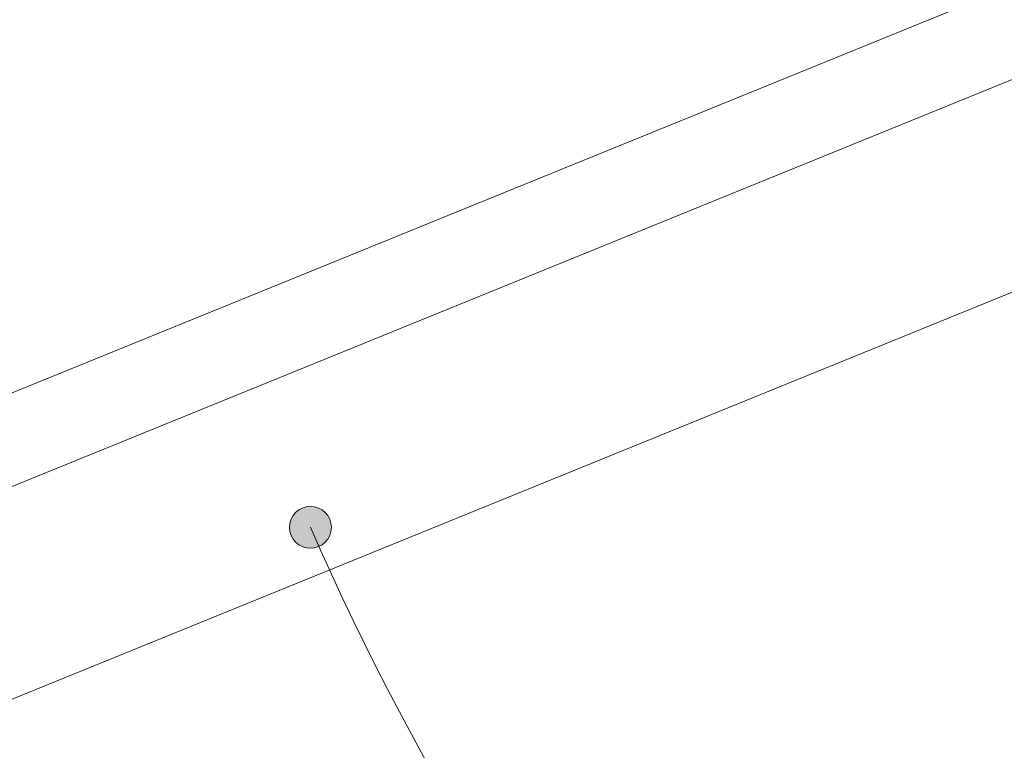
# Model space of a CAD drawing. Header units: millimetres. Extents: x -15398 to 21123, y -830 to 19992.
# Tile 11 of 14: x 13564 to 15326, y 11176 to 12484. Entities that reach past the tile are written whole.
import ezdxf

# ---------------------------------------------------------------- set-up
doc = ezdxf.new("R2010")
doc.units = ezdxf.units.MM
doc.layers.add('G-ANNO-TEXT', color=231, linetype='Continuous', lineweight=9)
doc.layers.add('S-BEAM', color=12, linetype='Continuous', lineweight=18)

# ---------------------------------------------------------------- blocks, each defined once
blk = doc.blocks.new('Balk geschaafd vuren_ - balk geschaafd_gen_250x450-1395902-3D constructief TO')
at = {"layer": 'S-BEAM', "lineweight": 13}
for p, q in [((12017.6, 11191.5), (15887.9, 12768)), ((12181.3, 11090.5), (16039.8, 12662.2)), ((12553, 10861.1), (15932.5, 12237.7))]:
    blk.add_line(p, q, dxfattribs=at)

msp = doc.modelspace()

# ---------------------------------------------------------------- hatches: boundary and pattern name
at = {"layer": 'G-ANNO-TEXT'}
h = msp.add_hatch(color=7, dxfattribs=at)
edge = h.paths.add_edge_path()
edge.add_arc((14084.5, 11575.3), 37.5, 0, 360)

# ---------------------------------------------------------------- linework, layer by layer
at = {"layer": 'G-ANNO-TEXT', "color": 7}
msp.add_circle((14084.5, 11575.3), 37.5, dxfattribs=at)
for centre, radius, start, end in [((15496.5, 9323), 5321.5, 90, 188.0154), ((18599, 13551.5), 4928.1, 203.641, 270.2957)]:
    msp.add_arc(centre, radius, start, end, dxfattribs=at)

# ---------------------------------------------------------------- block references
at = {"layer": 'S-BEAM', "lineweight": 13}
msp.add_blockref('Balk geschaafd vuren_ - balk geschaafd_gen_250x450-1395902-3D constructief TO', (0, 0), dxfattribs=at)

doc.saveas('drawing.dxf')
